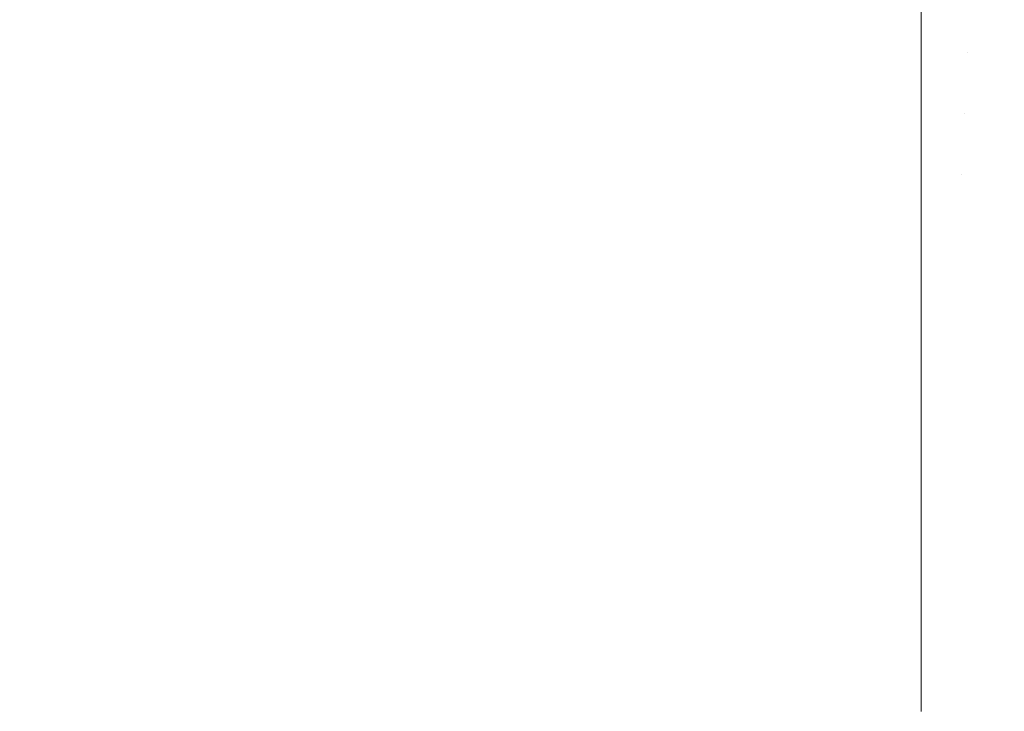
# Model space of a CAD drawing. Header units: centimetres. Extents: x -26.3 to 27.5, y 4.8 to 73.5.
# Tile 181 of 256: x -8.3366 to -8.2819, y 6.522 to 6.5604. Entities that reach past the tile are written whole.
import ezdxf

# ---------------------------------------------------------------- set-up
doc = ezdxf.new("R2010")
doc.units = ezdxf.units.CM
doc.header["$LTSCALE"] = 2.54
doc.layers.add('Lucido design-1', color=7, linetype='Continuous')

# ---------------------------------------------------------------- blocks, each defined once
blk = doc.blocks.new('Gruppo-3-1')
at = {"color": 7, "linetype": 'Continuous', "lineweight": 9}
for points, invisible_edges in [([(-8.283846, 6.561865, -1479.793526), (-8.283989, 6.558572, -1479.796003), (-8.286537, 6.558628, -1479.796003), (-8.286537, 6.561078, -1479.794161)], 11), ([(-8.283846, 6.561865, -1515.893526), (-8.283989, 6.558572, -1515.896003), (-8.286537, 6.558628, -1515.896003), (-8.286537, 6.561078, -1515.894161)], 11), ([(-8.283846, 6.561865, -1479.793526), (-8.281159, 6.561689, -1479.793526), (-8.281446, 6.558405, -1479.796003), (-8.283989, 6.558572, -1479.796003)], 15), ([(-8.283846, 6.561865, -1515.893526), (-8.281159, 6.561689, -1515.893526), (-8.281446, 6.558405, -1515.896003), (-8.283989, 6.558572, -1515.896003)], 15), ([(27.113463, 6.559762, -1479.034504), (27.113463, 6.561085, -1479.035508), (-25.986537, 6.561085, -1479.035508), (-25.986537, 6.559762, -1479.034504)], 10), ([(27.113463, 6.559762, -1515.134504), (27.113463, 6.561085, -1515.135508), (-25.986537, 6.561085, -1515.135508), (-25.986537, 6.559762, -1515.134504)], 10), ([(-25.986537, 6.558628, -1479.796003), (-25.986537, 6.561078, -1479.794161), (-8.286537, 6.561078, -1479.794161), (-8.286537, 6.558628, -1479.796003)], 10), ([(-25.986537, 6.558628, -1515.896003), (-25.986537, 6.561078, -1515.894161), (-8.286537, 6.561078, -1515.894161), (-8.286537, 6.558628, -1515.896003)], 10), ([(-25.986537, 6.559762, -1479.034504), (-25.986537, 6.557558, -1479.032941), (27.113463, 6.557558, -1479.032941), (27.113463, 6.559762, -1479.034504)], 10), ([(-25.986537, 6.559762, -1515.134504), (-25.986537, 6.557558, -1515.132941), (27.113463, 6.557558, -1515.132941), (27.113463, 6.559762, -1515.134504)], 10), ([(-8.286537, 6.558628, -1479.796003), (-8.286537, 6.557559, -1479.796739), (-25.986537, 6.557559, -1479.796739), (-25.986537, 6.558628, -1479.796003)], 10), ([(-8.286537, 6.558628, -1515.896003), (-8.286537, 6.557559, -1515.896739), (-25.986537, 6.557559, -1515.896739), (-25.986537, 6.558628, -1515.896003)], 10), ([(-8.286537, 6.557559, -1479.796739), (-8.286537, 6.558628, -1479.796003), (-8.283989, 6.558572, -1479.796003)], 10), ([(-8.286537, 6.557559, -1515.896739), (-8.286537, 6.558628, -1515.896003), (-8.283989, 6.558572, -1515.896003)], 10), ([(-8.283989, 6.558572, -1479.796003), (-8.284135, 6.555233, -1479.798307), (-8.286537, 6.555286, -1479.798307), (-8.286537, 6.557559, -1479.796739)], 11), ([(-8.283989, 6.558572, -1515.896003), (-8.284135, 6.555233, -1515.898307), (-8.286537, 6.555286, -1515.898307), (-8.286537, 6.557559, -1515.896739)], 11), ([(-8.283989, 6.558572, -1479.796003), (-8.281446, 6.558405, -1479.796003), (-8.281737, 6.555076, -1479.798307), (-8.284135, 6.555233, -1479.798307)], 15), ([(-8.283989, 6.558572, -1515.896003), (-8.281446, 6.558405, -1515.896003), (-8.281737, 6.555076, -1515.898307), (-8.284135, 6.555233, -1515.898307)], 15), ([(-25.986537, 6.555286, -1479.798307), (-25.986537, 6.557559, -1479.796739), (-8.286537, 6.557559, -1479.796739), (-8.286537, 6.555286, -1479.798307)], 10), ([(-25.986537, 6.555286, -1515.898307), (-25.986537, 6.557559, -1515.896739), (-8.286537, 6.557559, -1515.896739), (-8.286537, 6.555286, -1515.898307)], 10), ([(27.113463, 6.556304, -1479.032052), (27.113463, 6.557558, -1479.032941), (-25.986537, 6.557558, -1479.032941), (-25.986537, 6.556304, -1479.032052)], 10), ([(27.113463, 6.556304, -1515.132052), (27.113463, 6.557558, -1515.132941), (-25.986537, 6.557558, -1515.132941), (-25.986537, 6.556304, -1515.132052)], 10), ([(-25.986537, 6.556304, -1479.032052), (-25.986537, 6.553931, -1479.030517), (27.113463, 6.553931, -1479.030517), (27.113463, 6.556304, -1479.032052)], 10), ([(-25.986537, 6.556304, -1515.132052), (-25.986537, 6.553931, -1515.130517), (27.113463, 6.553931, -1515.130517), (27.113463, 6.556304, -1515.132052)], 10), ([(-8.286537, 6.555286, -1479.798307), (-8.286537, 6.553931, -1479.799162), (-25.986537, 6.553931, -1479.799162), (-25.986537, 6.555286, -1479.798307)], 10), ([(-8.286537, 6.555286, -1515.898307), (-8.286537, 6.553931, -1515.899162), (-25.986537, 6.553931, -1515.899162), (-25.986537, 6.555286, -1515.898307)], 10), ([(-8.286537, 6.553931, -1479.799162), (-8.286537, 6.555286, -1479.798307), (-8.284135, 6.555233, -1479.798307)], 10), ([(-8.286537, 6.553931, -1515.899162), (-8.286537, 6.555286, -1515.898307), (-8.284135, 6.555233, -1515.898307)], 10), ([(-8.284135, 6.555233, -1479.798307), (-8.284285, 6.551807, -1479.800471), (-8.286537, 6.551857, -1479.800471), (-8.286537, 6.553931, -1479.799162)], 11), ([(-8.284135, 6.555233, -1515.898307), (-8.284285, 6.551807, -1515.900471), (-8.286537, 6.551857, -1515.900471), (-8.286537, 6.553931, -1515.899162)], 11), ([(-8.284135, 6.555233, -1479.798307), (-8.281737, 6.555076, -1479.798307), (-8.282036, 6.55166, -1479.800471), (-8.284285, 6.551807, -1479.800471)], 15), ([(-8.284135, 6.555233, -1515.898307), (-8.281737, 6.555076, -1515.898307), (-8.282036, 6.55166, -1515.900471), (-8.284285, 6.551807, -1515.900471)], 15), ([(-8.281737, 6.555076, -1479.798307), (-8.279349, 6.554815, -1479.798307), (-8.279796, 6.551415, -1479.800471), (-8.282036, 6.55166, -1479.800471)], 15), ([(-8.281737, 6.555076, -1515.898307), (-8.279349, 6.554815, -1515.898307), (-8.279796, 6.551415, -1515.900471), (-8.282036, 6.55166, -1515.900471)], 15), ([(27.113463, 6.552741, -1479.029747), (27.113463, 6.553931, -1479.030517), (-25.986537, 6.553931, -1479.030517), (-25.986537, 6.552741, -1479.029747)], 10), ([(-25.986537, 6.551857, -1479.800471), (-25.986537, 6.553931, -1479.799162), (-8.286537, 6.553931, -1479.799162), (-8.286537, 6.551857, -1479.800471)], 10), ([(27.113463, 6.552741, -1515.129747), (27.113463, 6.553931, -1515.130517), (-25.986537, 6.553931, -1515.130517), (-25.986537, 6.552741, -1515.129747)], 10), ([(-25.986537, 6.551857, -1515.900471), (-25.986537, 6.553931, -1515.899162), (-8.286537, 6.553931, -1515.899162), (-8.286537, 6.551857, -1515.900471)], 10), ([(-25.986537, 6.552741, -1479.029747), (-25.986537, 6.550202, -1479.028253), (27.113463, 6.550202, -1479.028253), (27.113463, 6.552741, -1479.029747)], 10), ([(-25.986537, 6.552741, -1515.129747), (-25.986537, 6.550202, -1515.128253), (27.113463, 6.550202, -1515.128253), (27.113463, 6.552741, -1515.129747)], 10), ([(-8.286537, 6.551857, -1479.800471), (-8.286537, 6.550202, -1479.801424), (-25.986537, 6.550202, -1479.801424), (-25.986537, 6.551857, -1479.800471)], 10), ([(-8.286537, 6.551857, -1515.900471), (-8.286537, 6.550202, -1515.901424), (-25.986537, 6.550202, -1515.901424), (-25.986537, 6.551857, -1515.900471)], 10), ([(-8.286537, 6.550202, -1479.801424), (-8.286537, 6.551857, -1479.800471), (-8.284285, 6.551807, -1479.800471)], 10), ([(-8.286537, 6.550202, -1515.901424), (-8.286537, 6.551857, -1515.900471), (-8.284285, 6.551807, -1515.900471)], 10), ([(-8.284285, 6.551807, -1479.800471), (-8.284438, 6.5483, -1479.802492), (-8.286537, 6.548346, -1479.802492), (-8.286537, 6.550202, -1479.801424)], 11), ([(-8.284285, 6.551807, -1515.900471), (-8.284438, 6.5483, -1515.902492), (-8.286537, 6.548346, -1515.902492), (-8.286537, 6.550202, -1515.901424)], 11), ([(-8.284285, 6.551807, -1479.800471), (-8.282036, 6.55166, -1479.800471), (-8.282342, 6.548163, -1479.802492), (-8.284438, 6.5483, -1479.802492)], 15), ([(-8.284285, 6.551807, -1515.900471), (-8.282036, 6.55166, -1515.900471), (-8.282342, 6.548163, -1515.902492), (-8.284438, 6.5483, -1515.902492)], 15), ([(-8.282036, 6.55166, -1479.800471), (-8.279796, 6.551415, -1479.800471), (-8.280255, 6.547934, -1479.802492), (-8.282342, 6.548163, -1479.802492)], 15), ([(-8.282036, 6.55166, -1515.900471), (-8.279796, 6.551415, -1515.900471), (-8.280255, 6.547934, -1515.902492), (-8.282342, 6.548163, -1515.902492)], 15), ([(27.113463, 6.549078, -1479.027592), (27.113463, 6.550202, -1479.028253), (-25.986537, 6.550202, -1479.028253), (-25.986537, 6.549078, -1479.027592)], 10), ([(-25.986537, 6.548346, -1479.802492), (-25.986537, 6.550202, -1479.801424), (-8.286537, 6.550202, -1479.801424), (-8.286537, 6.548346, -1479.802492)], 10), ([(27.113463, 6.549078, -1515.127592), (27.113463, 6.550202, -1515.128253), (-25.986537, 6.550202, -1515.128253), (-25.986537, 6.549078, -1515.127592)], 10), ([(-25.986537, 6.548346, -1515.902492), (-25.986537, 6.550202, -1515.901424), (-8.286537, 6.550202, -1515.901424), (-8.286537, 6.548346, -1515.902492)], 10), ([(-25.986537, 6.549078, -1479.027592), (-25.986537, 6.546378, -1479.026154), (27.113463, 6.546378, -1479.026154), (27.113463, 6.549078, -1479.027592)], 10), ([(-25.986537, 6.549078, -1515.127592), (-25.986537, 6.546378, -1515.126154), (27.113463, 6.546378, -1515.126154), (27.113463, 6.549078, -1515.127592)], 10), ([(-8.286537, 6.548346, -1479.802492), (-8.286537, 6.546377, -1479.803522), (-25.986537, 6.546377, -1479.803522), (-25.986537, 6.548346, -1479.802492)], 10), ([(-8.286537, 6.548346, -1515.902492), (-8.286537, 6.546377, -1515.903522), (-25.986537, 6.546377, -1515.903522), (-25.986537, 6.548346, -1515.902492)], 10), ([(-8.286537, 6.546377, -1479.803522), (-8.286537, 6.548346, -1479.802492), (-8.284438, 6.5483, -1479.802492), (-8.284594, 6.544718, -1479.804368)], 14), ([(-8.286537, 6.546377, -1515.903522), (-8.286537, 6.548346, -1515.902492), (-8.284438, 6.5483, -1515.902492), (-8.284594, 6.544718, -1515.904368)], 14), ([(-8.284438, 6.5483, -1479.802492), (-8.282342, 6.548163, -1479.802492), (-8.282655, 6.544591, -1479.804368), (-8.284594, 6.544718, -1479.804368)], 15), ([(-8.284438, 6.5483, -1515.902492), (-8.282342, 6.548163, -1515.902492), (-8.282655, 6.544591, -1515.904368), (-8.284594, 6.544718, -1515.904368)], 15), ([(-8.282342, 6.548163, -1479.802492), (-8.280255, 6.547934, -1479.802492), (-8.280723, 6.544379, -1479.804368), (-8.282655, 6.544591, -1479.804368)], 15), ([(-8.282342, 6.548163, -1515.902492), (-8.280255, 6.547934, -1515.902492), (-8.280723, 6.544379, -1515.904368), (-8.282655, 6.544591, -1515.904368)], 15), ([(27.113463, 6.545323, -1479.025592), (27.113463, 6.546378, -1479.026154), (-25.986537, 6.546378, -1479.026154), (-25.986537, 6.545323, -1479.025592)], 10), ([(27.113463, 6.545323, -1515.125592), (27.113463, 6.546378, -1515.126154), (-25.986537, 6.546378, -1515.126154), (-25.986537, 6.545323, -1515.125592)], 10), ([(-25.986537, 6.54476, -1479.804368), (-25.986537, 6.546377, -1479.803522), (-8.286537, 6.546377, -1479.803522), (-8.286537, 6.54476, -1479.804368)], 10), ([(-25.986537, 6.54476, -1515.904368), (-25.986537, 6.546377, -1515.903522), (-8.286537, 6.546377, -1515.903522), (-8.286537, 6.54476, -1515.904368)], 10), ([(-8.284594, 6.544718, -1479.804368), (-8.286537, 6.54476, -1479.804368), (-8.286537, 6.546377, -1479.803522)], 9), ([(-8.284594, 6.544718, -1515.904368), (-8.286537, 6.54476, -1515.904368), (-8.286537, 6.546377, -1515.903522)], 9), ([(-25.986537, 6.545323, -1479.025592), (-25.986537, 6.542466, -1479.024224), (27.113463, 6.542466, -1479.024224), (27.113463, 6.545323, -1479.025592)], 10), ([(-25.986537, 6.545323, -1515.125592), (-25.986537, 6.542466, -1515.124224), (27.113463, 6.542466, -1515.124224), (27.113463, 6.545323, -1515.125592)], 10), ([(-8.286537, 6.54476, -1479.804368), (-8.286537, 6.542466, -1479.805453), (-25.986537, 6.542466, -1479.805453), (-25.986537, 6.54476, -1479.804368)], 10), ([(-8.286537, 6.54476, -1515.904368), (-8.286537, 6.542466, -1515.905453), (-25.986537, 6.542466, -1515.905453), (-25.986537, 6.54476, -1515.904368)], 10), ([(-8.286537, 6.542466, -1479.805453), (-8.286537, 6.54476, -1479.804368), (-8.284594, 6.544718, -1479.804368), (-8.284754, 6.541067, -1479.806095)], 14), ([(-8.286537, 6.542466, -1515.905453), (-8.286537, 6.54476, -1515.904368), (-8.284594, 6.544718, -1515.904368), (-8.284754, 6.541067, -1515.906095)], 14), ([(-8.284594, 6.544718, -1479.804368), (-8.282655, 6.544591, -1479.804368), (-8.282973, 6.54095, -1479.806095), (-8.284754, 6.541067, -1479.806095)], 15), ([(-8.284594, 6.544718, -1515.904368), (-8.282655, 6.544591, -1515.904368), (-8.282973, 6.54095, -1515.906095), (-8.284754, 6.541067, -1515.906095)], 15), ([(-8.282655, 6.544591, -1479.804368), (-8.280723, 6.544379, -1479.804368), (-8.2812, 6.540756, -1479.806095), (-8.282973, 6.54095, -1479.806095)], 15), ([(-8.282655, 6.544591, -1515.904368), (-8.280723, 6.544379, -1515.904368), (-8.2812, 6.540756, -1515.906095), (-8.282973, 6.54095, -1515.906095)], 15), ([(27.113463, 6.54148, -1479.023752), (27.113463, 6.542466, -1479.024224), (-25.986537, 6.542466, -1479.024224), (-25.986537, 6.54148, -1479.023752)], 10), ([(-25.986537, 6.541106, -1479.806095), (-25.986537, 6.542466, -1479.805453), (-8.286537, 6.542466, -1479.805453), (-8.286537, 6.541106, -1479.806095)], 10), ([(27.113463, 6.54148, -1515.123752), (27.113463, 6.542466, -1515.124224), (-25.986537, 6.542466, -1515.124224), (-25.986537, 6.54148, -1515.123752)], 10), ([(-25.986537, 6.541106, -1515.906095), (-25.986537, 6.542466, -1515.905453), (-8.286537, 6.542466, -1515.905453), (-8.286537, 6.541106, -1515.906095)], 10), ([(-8.284754, 6.541067, -1479.806095), (-8.286537, 6.541106, -1479.806095), (-8.286537, 6.542466, -1479.805453)], 9), ([(-8.284754, 6.541067, -1515.906095), (-8.286537, 6.541106, -1515.906095), (-8.286537, 6.542466, -1515.905453)], 9), ([(-25.986537, 6.54148, -1479.023752), (-25.986537, 6.538474, -1479.022466), (27.113463, 6.538474, -1479.022466), (27.113463, 6.54148, -1479.023752)], 10), ([(-25.986537, 6.54148, -1515.123752), (-25.986537, 6.538474, -1515.122466), (27.113463, 6.538474, -1515.122466), (27.113463, 6.54148, -1515.123752)], 10), ([(-8.286537, 6.541106, -1479.806095), (-8.286537, 6.538474, -1479.807211), (-25.986537, 6.538474, -1479.807211), (-25.986537, 6.541106, -1479.806095)], 10), ([(-8.286537, 6.541106, -1515.906095), (-8.286537, 6.538474, -1515.907211), (-25.986537, 6.538474, -1515.907211), (-25.986537, 6.541106, -1515.906095)], 10), ([(-8.286537, 6.538474, -1479.807211), (-8.286537, 6.541106, -1479.806095), (-8.284754, 6.541067, -1479.806095), (-8.284916, 6.537353, -1479.807672)], 14), ([(-8.286537, 6.538474, -1515.907211), (-8.286537, 6.541106, -1515.906095), (-8.284754, 6.541067, -1515.906095), (-8.284916, 6.537353, -1515.907672)], 14), ([(-8.284754, 6.541067, -1479.806095), (-8.282973, 6.54095, -1479.806095), (-8.283297, 6.537247, -1479.807672), (-8.284916, 6.537353, -1479.807672)], 15), ([(-8.284754, 6.541067, -1515.906095), (-8.282973, 6.54095, -1515.906095), (-8.283297, 6.537247, -1515.907672), (-8.284916, 6.537353, -1515.907672)], 15), ([(-8.282973, 6.54095, -1479.806095), (-8.2812, 6.540756, -1479.806095), (-8.281685, 6.537071, -1479.807672), (-8.283297, 6.537247, -1479.807672)], 15), ([(-8.282973, 6.54095, -1515.906095), (-8.2812, 6.540756, -1515.906095), (-8.281685, 6.537071, -1515.907672), (-8.283297, 6.537247, -1515.907672)], 15), ([(27.113463, 6.537558, -1479.022074), (27.113463, 6.538474, -1479.022466), (-25.986537, 6.538474, -1479.022466), (-25.986537, 6.537558, -1479.022074)], 10), ([(-25.986537, 6.537389, -1479.807672), (-25.986537, 6.538474, -1479.807211), (-8.286537, 6.538474, -1479.807211), (-8.286537, 6.537389, -1479.807672)], 10), ([(27.113463, 6.537558, -1515.122074), (27.113463, 6.538474, -1515.122466), (-25.986537, 6.538474, -1515.122466), (-25.986537, 6.537558, -1515.122074)], 10), ([(-25.986537, 6.537389, -1515.907672), (-25.986537, 6.538474, -1515.907211), (-8.286537, 6.538474, -1515.907211), (-8.286537, 6.537389, -1515.907672)], 10), ([(-8.284916, 6.537353, -1479.807672), (-8.286537, 6.537389, -1479.807672), (-8.286537, 6.538474, -1479.807211)], 9), ([(-8.284916, 6.537353, -1515.907672), (-8.286537, 6.537389, -1515.907672), (-8.286537, 6.538474, -1515.907211)], 9), ([(-25.986537, 6.537558, -1479.022074), (-25.986537, 6.534409, -1479.020884), (27.113463, 6.534409, -1479.020884), (27.113463, 6.537558, -1479.022074)], 10), ([(-25.986537, 6.537558, -1515.122074), (-25.986537, 6.534409, -1515.120884), (27.113463, 6.534409, -1515.120884), (27.113463, 6.537558, -1515.122074)], 10), ([(-8.286537, 6.537389, -1479.807672), (-8.286537, 6.534409, -1479.808796), (-25.986537, 6.534409, -1479.808796), (-25.986537, 6.537389, -1479.807672)], 10), ([(-8.286537, 6.537389, -1515.907672), (-8.286537, 6.534409, -1515.908796), (-25.986537, 6.534409, -1515.908796), (-25.986537, 6.537389, -1515.907672)], 10), ([(-8.286537, 6.534409, -1479.808796), (-8.286537, 6.537389, -1479.807672), (-8.284916, 6.537353, -1479.807672), (-8.28508, 6.533583, -1479.809095)], 14), ([(-8.286537, 6.534409, -1515.908796), (-8.286537, 6.537389, -1515.907672), (-8.284916, 6.537353, -1515.907672), (-8.28508, 6.533583, -1515.909095)], 14), ([(-8.284916, 6.537353, -1479.807672), (-8.283297, 6.537247, -1479.807672), (-8.283626, 6.533488, -1479.809095), (-8.28508, 6.533583, -1479.809095)], 15), ([(-8.284916, 6.537353, -1515.907672), (-8.283297, 6.537247, -1515.907672), (-8.283626, 6.533488, -1515.909095), (-8.28508, 6.533583, -1515.909095)], 15), ([(-8.283297, 6.537247, -1479.807672), (-8.281685, 6.537071, -1479.807672), (-8.282177, 6.533329, -1479.809095), (-8.283626, 6.533488, -1479.809095)], 15), ([(-8.283297, 6.537247, -1515.907672), (-8.281685, 6.537071, -1515.907672), (-8.282177, 6.533329, -1515.909095), (-8.283626, 6.533488, -1515.909095)], 15), ([(-8.281685, 6.537071, -1479.807672), (-8.280082, 6.536824, -1479.807672), (-8.280737, 6.533108, -1479.809095), (-8.282177, 6.533329, -1479.809095)], 15), ([(-8.281685, 6.537071, -1515.907672), (-8.280082, 6.536824, -1515.907672), (-8.280737, 6.533108, -1515.909095), (-8.282177, 6.533329, -1515.909095)], 15), ([(27.113463, 6.533562, -1479.020564), (27.113463, 6.534409, -1479.020884), (-25.986537, 6.534409, -1479.020884), (-25.986537, 6.533562, -1479.020564)], 10), ([(-25.986537, 6.533615, -1479.809095), (-25.986537, 6.534409, -1479.808796), (-8.286537, 6.534409, -1479.808796), (-8.286537, 6.533615, -1479.809095)], 10), ([(27.113463, 6.533562, -1515.120564), (27.113463, 6.534409, -1515.120884), (-25.986537, 6.534409, -1515.120884), (-25.986537, 6.533562, -1515.120564)], 10), ([(-25.986537, 6.533615, -1515.909095), (-25.986537, 6.534409, -1515.908796), (-8.286537, 6.534409, -1515.908796), (-8.286537, 6.533615, -1515.909095)], 10), ([(-8.28508, 6.533583, -1479.809095), (-8.286537, 6.533615, -1479.809095), (-8.286537, 6.534409, -1479.808796)], 9), ([(-8.28508, 6.533583, -1515.909095), (-8.286537, 6.533615, -1515.909095), (-8.286537, 6.534409, -1515.908796)], 9), ([(-8.286537, 6.533615, -1479.809095), (-8.286537, 6.53028, -1479.810202), (-25.986537, 6.53028, -1479.810202), (-25.986537, 6.533615, -1479.809095)], 10), ([(-8.286537, 6.533615, -1515.909095), (-8.286537, 6.53028, -1515.910202), (-25.986537, 6.53028, -1515.910202), (-25.986537, 6.533615, -1515.909095)], 10), ([(-25.986537, 6.533562, -1479.020564), (-25.986537, 6.530278, -1479.019481), (27.113463, 6.530278, -1479.019481), (27.113463, 6.533562, -1479.020564)], 10), ([(-25.986537, 6.533562, -1515.120564), (-25.986537, 6.530278, -1515.119481), (27.113463, 6.530278, -1515.119481), (27.113463, 6.533562, -1515.120564)], 10), ([(-8.286537, 6.53028, -1479.810202), (-8.286537, 6.533615, -1479.809095), (-8.28508, 6.533583, -1479.809095), (-8.285247, 6.529764, -1479.810364)], 14), ([(-8.286537, 6.53028, -1515.910202), (-8.286537, 6.533615, -1515.909095), (-8.28508, 6.533583, -1515.909095), (-8.285247, 6.529764, -1515.910364)], 14), ([(-8.28508, 6.533583, -1479.809095), (-8.283626, 6.533488, -1479.809095), (-8.283959, 6.529679, -1479.810364), (-8.285247, 6.529764, -1479.810364)], 15), ([(-8.28508, 6.533583, -1515.909095), (-8.283626, 6.533488, -1515.909095), (-8.283959, 6.529679, -1515.910364), (-8.285247, 6.529764, -1515.910364)], 15), ([(-8.283626, 6.533488, -1479.809095), (-8.282177, 6.533329, -1479.809095), (-8.282676, 6.529539, -1479.810364), (-8.283959, 6.529679, -1479.810364)], 15), ([(-8.283626, 6.533488, -1515.909095), (-8.282177, 6.533329, -1515.909095), (-8.282676, 6.529539, -1515.910364), (-8.283959, 6.529679, -1515.910364)], 15), ([(-8.282177, 6.533329, -1479.809095), (-8.280737, 6.533108, -1479.809095), (-8.281401, 6.529343, -1479.810364), (-8.282676, 6.529539, -1479.810364)], 15), ([(-8.282177, 6.533329, -1515.909095), (-8.280737, 6.533108, -1515.909095), (-8.281401, 6.529343, -1515.910364), (-8.282676, 6.529539, -1515.910364)], 15), ([(-25.986537, 6.529792, -1479.810364), (-25.986537, 6.53028, -1479.810202), (-8.286537, 6.53028, -1479.810202), (-8.286537, 6.529792, -1479.810364)], 10), ([(-25.986537, 6.529792, -1515.910364), (-25.986537, 6.53028, -1515.910202), (-8.286537, 6.53028, -1515.910202), (-8.286537, 6.529792, -1515.910364)], 10), ([(27.113463, 6.529499, -1479.019224), (27.113463, 6.530278, -1479.019481), (-25.986537, 6.530278, -1479.019481), (-25.986537, 6.529499, -1479.019224)], 10), ([(27.113463, 6.529499, -1515.119224), (27.113463, 6.530278, -1515.119481), (-25.986537, 6.530278, -1515.119481), (-25.986537, 6.529499, -1515.119224)], 10), ([(-8.285247, 6.529764, -1479.810364), (-8.286537, 6.529792, -1479.810364), (-8.286537, 6.53028, -1479.810202)], 9), ([(-8.285247, 6.529764, -1515.910364), (-8.286537, 6.529792, -1515.910364), (-8.286537, 6.53028, -1515.910202)], 9), ([(-8.286537, 6.529792, -1479.810364), (-8.286537, 6.526093, -1479.811428), (-25.986537, 6.526093, -1479.811428), (-25.986537, 6.529792, -1479.810364)], 10), ([(-8.286537, 6.529792, -1515.910364), (-8.286537, 6.526093, -1515.911428), (-25.986537, 6.526093, -1515.911428), (-25.986537, 6.529792, -1515.910364)], 10), ([(-25.986537, 6.529499, -1479.019224), (-25.986537, 6.52609, -1479.018259), (27.113463, 6.52609, -1479.018259), (27.113463, 6.529499, -1479.019224)], 10), ([(-25.986537, 6.529499, -1515.119224), (-25.986537, 6.52609, -1515.118259), (27.113463, 6.52609, -1515.118259), (27.113463, 6.529499, -1515.119224)], 10), ([(-8.286537, 6.526093, -1479.811428), (-8.286537, 6.529792, -1479.810364), (-8.285247, 6.529764, -1479.810364), (-8.285416, 6.525901, -1479.811477)], 14), ([(-8.286537, 6.526093, -1515.911428), (-8.286537, 6.529792, -1515.910364), (-8.285247, 6.529764, -1515.910364), (-8.285416, 6.525901, -1515.911477)], 14), ([(-8.285247, 6.529764, -1479.810364), (-8.283959, 6.529679, -1479.810364), (-8.284296, 6.525828, -1479.811477), (-8.285416, 6.525901, -1479.811477)], 15), ([(-8.285247, 6.529764, -1515.910364), (-8.283959, 6.529679, -1515.910364), (-8.284296, 6.525828, -1515.911477), (-8.285416, 6.525901, -1515.911477)], 15), ([(-8.283959, 6.529679, -1479.810364), (-8.282676, 6.529539, -1479.810364), (-8.283181, 6.525705, -1479.811477), (-8.284296, 6.525828, -1479.811477)], 15), ([(-8.283959, 6.529679, -1515.910364), (-8.282676, 6.529539, -1515.910364), (-8.283181, 6.525705, -1515.911477), (-8.284296, 6.525828, -1515.911477)], 15), ([(-8.282676, 6.529539, -1479.810364), (-8.281401, 6.529343, -1479.810364), (-8.282072, 6.525535, -1479.811477), (-8.283181, 6.525705, -1479.811477)], 15), ([(-8.282676, 6.529539, -1515.910364), (-8.281401, 6.529343, -1515.910364), (-8.282072, 6.525535, -1515.911477), (-8.283181, 6.525705, -1515.911477)], 15), ([(-8.281401, 6.529343, -1479.810364), (-8.280135, 6.529091, -1479.810364), (-8.280972, 6.525316, -1479.811477), (-8.282072, 6.525535, -1479.811477)], 15), ([(-8.281401, 6.529343, -1515.910364), (-8.280135, 6.529091, -1515.910364), (-8.280972, 6.525316, -1515.911477), (-8.282072, 6.525535, -1515.911477)], 15), ([(-25.986537, 6.525925, -1479.811477), (-25.986537, 6.526093, -1479.811428), (-8.286537, 6.526093, -1479.811428), (-8.286537, 6.525925, -1479.811477)], 10), ([(-25.986537, 6.525925, -1515.911477), (-25.986537, 6.526093, -1515.911428), (-8.286537, 6.526093, -1515.911428), (-8.286537, 6.525925, -1515.911477)], 10), ([(27.113463, 6.525376, -1479.018057), (27.113463, 6.52609, -1479.018259), (-25.986537, 6.52609, -1479.018259), (-25.986537, 6.525376, -1479.018057)], 10), ([(27.113463, 6.525376, -1515.118057), (27.113463, 6.52609, -1515.118259), (-25.986537, 6.52609, -1515.118259), (-25.986537, 6.525376, -1515.118057)], 10), ([(-8.285416, 6.525901, -1479.811477), (-8.286537, 6.525925, -1479.811477), (-8.286537, 6.526093, -1479.811428)], 9), ([(-8.285416, 6.525901, -1515.911477), (-8.286537, 6.525925, -1515.911477), (-8.286537, 6.526093, -1515.911428)], 9), ([(-8.286537, 6.525925, -1479.811477), (-8.286537, 6.522022, -1479.812432), (-25.986537, 6.522022, -1479.812432), (-25.986537, 6.525925, -1479.811477)], 10), ([(-25.986537, 6.522022, -1515.912432), (-25.986537, 6.525925, -1515.911477), (-8.286537, 6.525925, -1515.911477), (-8.286537, 6.522022, -1515.912432)], 10), ([(-8.286537, 6.525925, -1479.811477), (-8.285416, 6.525901, -1479.811477), (-8.285586, 6.522001, -1479.812432), (-8.286537, 6.522022, -1479.812432)], 7), ([(-8.286537, 6.525925, -1515.911477), (-8.285416, 6.525901, -1515.911477), (-8.285586, 6.522001, -1515.912432), (-8.286537, 6.522022, -1515.912432)], 7), ([(-8.285416, 6.525901, -1479.811477), (-8.284296, 6.525828, -1479.811477), (-8.284637, 6.521939, -1479.812432), (-8.285586, 6.522001, -1479.812432)], 15), ([(-8.285416, 6.525901, -1515.911477), (-8.284296, 6.525828, -1515.911477), (-8.284637, 6.521939, -1515.912432), (-8.285586, 6.522001, -1515.912432)], 15), ([(-8.284296, 6.525828, -1479.811477), (-8.283181, 6.525705, -1479.811477), (-8.283691, 6.521835, -1479.812432), (-8.284637, 6.521939, -1479.812432)], 15), ([(-8.284296, 6.525828, -1515.911477), (-8.283181, 6.525705, -1515.911477), (-8.283691, 6.521835, -1515.912432), (-8.284637, 6.521939, -1515.912432)], 15), ([(-8.283181, 6.525705, -1479.811477), (-8.282072, 6.525535, -1479.811477), (-8.28275, 6.521691, -1479.812432), (-8.283691, 6.521835, -1479.812432)], 15), ([(-8.283181, 6.525705, -1515.911477), (-8.282072, 6.525535, -1515.911477), (-8.28275, 6.521691, -1515.912432), (-8.283691, 6.521835, -1515.912432)], 15), ([(-8.282072, 6.525535, -1479.811477), (-8.280972, 6.525316, -1479.811477), (-8.281817, 6.521505, -1479.812432), (-8.28275, 6.521691, -1479.812432)], 15), ([(-8.282072, 6.525535, -1515.911477), (-8.280972, 6.525316, -1515.911477), (-8.281817, 6.521505, -1515.912432), (-8.28275, 6.521691, -1515.912432)], 15), ([(-25.986537, 6.525376, -1479.018057), (-25.986537, 6.521853, -1479.017221), (27.113463, 6.521853, -1479.017221), (27.113463, 6.525376, -1479.018057)], 10), ([(-25.986537, 6.525376, -1515.118057), (-25.986537, 6.521853, -1515.117221), (27.113463, 6.521853, -1515.117221), (27.113463, 6.525376, -1515.118057)], 10)]:
    blk.add_3dface(points, dxfattribs=dict(at, invisible_edges=invisible_edges))
blk = doc.blocks.new('Gruppo-4-1')
at = {"color": 7}
blk.add_blockref('Gruppo-3-1', (0, 0), dxfattribs=at)

msp = doc.modelspace()

# ---------------------------------------------------------------- block references
at = {"layer": 'Lucido design-1', "color": 7}
msp.add_blockref('Gruppo-4-1', (0, 0), dxfattribs=at)

doc.saveas('drawing.dxf')
